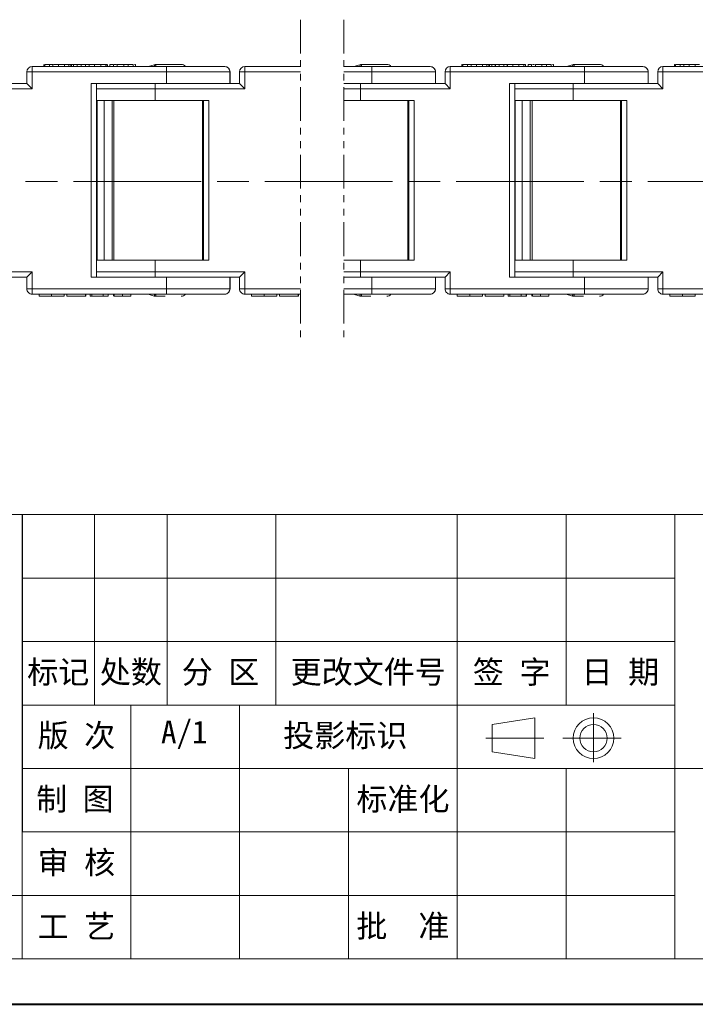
# Model space of a CAD drawing. Header units: millimetres. Extents: x 3186 to 3545, y -371 to -118.
# Tile 10 of 27: x 3386 to 3450, y -371 to -279. Entities that reach past the tile are written whole.
import ezdxf

# ---------------------------------------------------------------- set-up
doc = ezdxf.new("R2010")
doc.units = ezdxf.units.MM
for name, pattern in [('ACAD_ISO08W100', [36, 24, -3, 6, -3]), ('CENTER', [0.6, 0.375, -0.075, 0.075, -0.075]), ('PHANTOM2', [31.75, 15.875, -3.175, 3.175, -3.175, 3.175, -3.175])]:
    doc.linetypes.add(name, pattern=pattern)
doc.layers.add('中心线', color=1, linetype='CENTER', lineweight=25)
doc.layers.add('标注线', color=7, linetype='Continuous', lineweight=15)
doc.styles.add('样式 6', font='仿宋_GB2312.ttf')

msp = doc.modelspace()

# ---------------------------------------------------------------- linework, layer by layer
at = {"color": 3, "linetype": 'PHANTOM2', "lineweight": 9, "ltscale": 0.2}
for p, q in [((3412.593, -278.68), (3412.593, -309.053)), ((3416.662, -278.68), (3416.662, -309.053))]:
    msp.add_line(p, q, dxfattribs=at)
at = {"color": 7, "linetype": 'Continuous', "lineweight": 15}
for p, q in [((3387.354, -283.087), (3387.354, -283.587)), ((3387.354, -283.087), (3399.975, -283.087)), ((3388.444, -283.087), (3388.444, -282.887)), ((3388.463, -282.887), (3388.444, -282.887)), ((3388.537, -283.087), (3388.537, -282.887)), ((3388.971, -283.087), (3388.971, -282.887)), ((3388.971, -282.887), (3389.304, -282.887)), ((3389.304, -283.087), (3389.304, -282.887)), ((3389.309, -282.887), (3389.304, -282.887)), ((3389.309, -282.887), (3389.309, -283.087)), ((3389.819, -283.087), (3389.819, -282.887)), ((3390.394, -283.087), (3390.394, -282.887)), ((3390.797, -283.087), (3390.797, -282.887)), ((3390.973, -283.087), (3390.973, -282.887)), ((3391.039, -282.887), (3391.01, -282.887)), ((3391.039, -282.887), (3391.039, -283.087)), ((3391.041, -282.887), (3391.039, -282.887)), ((3391.041, -283.087), (3391.041, -282.887)), ((3391.253, -282.887), (3391.041, -282.887)), ((3391.253, -283.087), (3391.253, -282.887)), ((3391.586, -282.887), (3391.253, -282.887)), ((3391.586, -282.887), (3391.586, -283.087)), ((3391.587, -282.887), (3391.586, -282.887)), ((3391.587, -283.087), (3391.587, -282.887)), ((3391.93, -282.887), (3391.587, -282.887)), ((3391.948, -283.087), (3391.948, -282.887)), ((3392.381, -283.087), (3392.381, -282.887)), ((3392.381, -282.887), (3392.714, -282.887)), ((3392.714, -283.087), (3392.714, -282.887)), ((3392.719, -282.887), (3392.714, -282.887)), ((3392.719, -282.887), (3392.719, -283.087)), ((3393.192, -282.887), (3392.719, -282.887)), ((3393.229, -283.087), (3393.229, -282.887)), ((3393.806, -282.887), (3393.806, -283.087)), ((3394.281, -283.087), (3394.281, -282.887)), ((3394.408, -283.087), (3394.408, -282.887)), ((3394.436, -282.887), (3394.43, -282.887)), ((3394.436, -282.887), (3394.436, -283.087)), ((3394.437, -282.887), (3394.436, -282.887)), ((3394.437, -283.087), (3394.437, -282.887)), ((3394.663, -283.087), (3394.663, -282.887)), ((3394.996, -282.887), (3394.663, -282.887)), ((3394.996, -282.887), (3394.996, -283.087)), ((3394.997, -282.887), (3394.996, -282.887)), ((3394.997, -283.087), (3394.997, -282.887)), ((3395.355, -282.887), (3395.355, -283.087)), ((3395.355, -282.887), (3395.96, -282.887)), ((3395.96, -283.087), (3395.96, -282.887)), ((3396.392, -283.087), (3396.392, -282.887)), ((3396.844, -283.087), (3396.844, -282.887)), ((3397.067, -283.087), (3397.067, -282.887)), ((3398.84, -282.916), (3398.292, -283.087)), ((3399.975, -283.087), (3399.975, -283.587)), ((3407.354, -283.087), (3407.354, -283.587)), ((3407.354, -283.087), (3412.593, -283.087)), ((3416.662, -283.087), (3419.3, -283.087)), ((3418.165, -282.916), (3417.617, -283.087)), ((3419.3, -283.087), (3419.3, -283.587)), ((3426.679, -283.087), (3426.679, -283.587)), ((3426.679, -283.087), (3439.3, -283.087)), ((3427.769, -283.087), (3427.769, -282.887)), ((3427.788, -282.887), (3427.769, -282.887)), ((3427.862, -283.087), (3427.862, -282.887)), ((3428.296, -283.087), (3428.296, -282.887)), ((3428.296, -282.887), (3428.629, -282.887)), ((3428.629, -283.087), (3428.629, -282.887)), ((3428.634, -282.887), (3428.629, -282.887)), ((3428.634, -282.887), (3428.634, -283.087)), ((3429.144, -283.087), (3429.144, -282.887)), ((3429.719, -283.087), (3429.719, -282.887)), ((3430.122, -283.087), (3430.122, -282.887)), ((3430.298, -283.087), (3430.298, -282.887)), ((3430.364, -282.887), (3430.335, -282.887)), ((3430.364, -282.887), (3430.364, -283.087)), ((3430.366, -282.887), (3430.364, -282.887)), ((3430.366, -283.087), (3430.366, -282.887)), ((3430.578, -282.887), (3430.366, -282.887)), ((3430.578, -283.087), (3430.578, -282.887)), ((3430.911, -282.887), (3430.578, -282.887)), ((3430.911, -282.887), (3430.911, -283.087)), ((3430.912, -282.887), (3430.911, -282.887)), ((3430.912, -283.087), (3430.912, -282.887)), ((3431.255, -282.887), (3430.912, -282.887)), ((3431.273, -283.087), (3431.273, -282.887)), ((3431.706, -283.087), (3431.706, -282.887)), ((3431.706, -282.887), (3432.039, -282.887)), ((3432.039, -283.087), (3432.039, -282.887)), ((3432.044, -282.887), (3432.039, -282.887)), ((3432.044, -282.887), (3432.044, -283.087)), ((3432.517, -282.887), (3432.044, -282.887)), ((3432.554, -283.087), (3432.554, -282.887)), ((3433.131, -282.887), (3433.131, -283.087)), ((3433.606, -283.087), (3433.606, -282.887)), ((3433.733, -283.087), (3433.733, -282.887)), ((3433.761, -282.887), (3433.755, -282.887)), ((3433.761, -282.887), (3433.761, -283.087)), ((3433.762, -282.887), (3433.761, -282.887)), ((3433.762, -283.087), (3433.762, -282.887)), ((3433.988, -283.087), (3433.988, -282.887)), ((3434.321, -282.887), (3433.988, -282.887)), ((3434.321, -282.887), (3434.321, -283.087)), ((3434.322, -282.887), (3434.321, -282.887)), ((3434.322, -283.087), (3434.322, -282.887)), ((3434.68, -282.887), (3434.68, -283.087)), ((3434.68, -282.887), (3435.285, -282.887)), ((3435.285, -283.087), (3435.285, -282.887)), ((3435.717, -283.087), (3435.717, -282.887)), ((3436.169, -283.087), (3436.169, -282.887)), ((3436.392, -283.087), (3436.392, -282.887)), ((3438.165, -282.916), (3437.617, -283.087)), ((3439.3, -283.087), (3439.3, -283.587)), ((3446.679, -283.087), (3446.679, -283.587)), ((3446.679, -283.087), (3459.3, -283.087)), ((3447.769, -283.087), (3447.769, -282.887)), ((3447.788, -282.887), (3447.769, -282.887)), ((3447.862, -283.087), (3447.862, -282.887)), ((3448.296, -283.087), (3448.296, -282.887)), ((3448.296, -282.887), (3448.629, -282.887)), ((3448.629, -283.087), (3448.629, -282.887)), ((3448.634, -282.887), (3448.629, -282.887)), ((3448.634, -282.887), (3448.634, -283.087)), ((3449.144, -283.087), (3449.144, -282.887)), ((3449.719, -283.087), (3449.719, -282.887)), ((3387.354, -283.587), (3386.854, -283.587)), ((3386.854, -283.587), (3386.854, -284.687)), ((3387.354, -285.187), (3387.354, -283.587)), ((3387.354, -283.587), (3399.975, -283.587)), ((3399.975, -283.587), (3399.975, -284.687)), ((3405.953, -283.587), (3399.975, -283.587)), ((3405.953, -284.687), (3405.953, -283.587)), ((3405.953, -283.587), (3405.96, -283.587)), ((3405.96, -283.587), (3405.96, -284.687)), ((3407.354, -283.587), (3406.854, -283.587)), ((3406.854, -283.587), (3406.854, -284.687)), ((3407.354, -285.187), (3407.354, -283.587)), ((3407.354, -283.587), (3412.593, -283.587)), ((3416.662, -283.587), (3419.3, -283.587)), ((3419.3, -283.587), (3419.3, -284.687)), ((3425.278, -283.587), (3419.3, -283.587)), ((3425.278, -284.687), (3425.278, -283.587)), ((3425.278, -283.587), (3425.285, -283.587)), ((3425.285, -283.587), (3425.285, -284.687)), ((3426.679, -283.587), (3426.179, -283.587)), ((3426.179, -283.587), (3426.179, -284.687)), ((3426.679, -285.187), (3426.679, -283.587)), ((3426.679, -283.587), (3439.3, -283.587)), ((3439.3, -283.587), (3439.3, -284.687)), ((3445.278, -283.587), (3439.3, -283.587)), ((3445.278, -284.687), (3445.278, -283.587)), ((3445.278, -283.587), (3445.285, -283.587)), ((3445.285, -283.587), (3445.285, -284.687)), ((3446.679, -283.587), (3446.179, -283.587)), ((3446.179, -283.587), (3446.179, -284.687)), ((3446.679, -285.187), (3446.679, -283.587)), ((3446.679, -283.587), (3459.3, -283.587)), ((3386.854, -284.687), (3382.59, -284.687)), ((3387.354, -285.187), (3386.854, -284.687)), ((3392.916, -284.687), (3399.975, -284.687)), ((3392.916, -284.687), (3392.916, -302.887)), ((3393.416, -302.887), (3393.416, -284.687)), ((3398.918, -285.187), (3398.918, -284.687)), ((3399.975, -284.687), (3402.379, -284.687)), ((3406.854, -284.687), (3402.379, -284.687)), ((3407.354, -285.187), (3406.854, -284.687)), ((3416.662, -284.687), (3419.3, -284.687)), ((3418.243, -285.187), (3418.243, -284.687)), ((3419.3, -284.687), (3421.704, -284.687)), ((3426.179, -284.687), (3421.704, -284.687)), ((3426.679, -285.187), (3426.179, -284.687)), ((3432.241, -284.687), (3439.3, -284.687)), ((3432.241, -284.687), (3432.241, -302.887)), ((3432.741, -302.887), (3432.741, -284.687)), ((3438.243, -285.187), (3438.243, -284.687)), ((3439.3, -284.687), (3441.704, -284.687)), ((3446.179, -284.687), (3441.704, -284.687)), ((3446.679, -285.187), (3446.179, -284.687)), ((3382.59, -285.187), (3387.354, -285.187)), ((3398.918, -285.187), (3393.416, -285.187)), ((3398.918, -286.287), (3398.918, -285.187)), ((3398.918, -285.187), (3407.354, -285.187)), ((3418.243, -285.187), (3416.662, -285.187)), ((3418.243, -286.287), (3418.243, -285.187)), ((3418.243, -285.187), (3426.679, -285.187)), ((3438.243, -285.187), (3432.741, -285.187)), ((3438.243, -286.287), (3438.243, -285.187)), ((3438.243, -285.187), (3446.679, -285.187)), ((3398.918, -286.287), (3393.461, -286.287)), ((3393.461, -286.287), (3393.461, -301.287)), ((3394.118, -301.287), (3394.118, -286.287)), ((3394.866, -286.287), (3394.866, -301.287)), ((3395.039, -301.287), (3395.039, -286.287)), ((3403.956, -286.287), (3398.918, -286.287)), ((3403.362, -286.287), (3403.362, -301.287)), ((3403.456, -286.287), (3403.456, -301.287)), ((3403.956, -301.287), (3403.956, -286.287)), ((3418.243, -286.287), (3416.662, -286.287)), ((3423.281, -286.287), (3418.243, -286.287)), ((3422.687, -286.287), (3422.687, -301.287)), ((3422.781, -286.287), (3422.781, -301.287)), ((3423.281, -301.287), (3423.281, -286.287)), ((3438.243, -286.287), (3432.786, -286.287)), ((3432.786, -286.287), (3432.786, -301.287)), ((3433.443, -301.287), (3433.443, -286.287)), ((3434.191, -286.287), (3434.191, -301.287)), ((3434.364, -301.287), (3434.364, -286.287)), ((3443.281, -286.287), (3438.243, -286.287)), ((3442.687, -286.287), (3442.687, -301.287)), ((3442.781, -286.287), (3442.781, -301.287)), ((3443.281, -301.287), (3443.281, -286.287)), ((3393.461, -301.287), (3398.918, -301.287)), ((3398.918, -302.387), (3398.918, -301.287)), ((3398.918, -301.287), (3403.956, -301.287)), ((3416.662, -301.287), (3418.243, -301.287)), ((3418.243, -302.387), (3418.243, -301.287)), ((3418.243, -301.287), (3423.281, -301.287)), ((3432.786, -301.287), (3438.243, -301.287)), ((3438.243, -302.387), (3438.243, -301.287)), ((3438.243, -301.287), (3443.281, -301.287)), ((3387.354, -302.387), (3382.59, -302.387)), ((3386.854, -302.887), (3387.354, -302.387)), ((3387.354, -303.987), (3387.354, -302.387)), ((3393.416, -302.387), (3398.918, -302.387)), ((3407.354, -302.387), (3398.918, -302.387)), ((3398.918, -302.387), (3398.918, -302.887)), ((3406.854, -302.887), (3407.354, -302.387)), ((3407.354, -303.987), (3407.354, -302.387)), ((3416.662, -302.387), (3418.243, -302.387)), ((3426.679, -302.387), (3418.243, -302.387)), ((3418.243, -302.387), (3418.243, -302.887)), ((3426.179, -302.887), (3426.679, -302.387)), ((3426.679, -303.987), (3426.679, -302.387)), ((3432.741, -302.387), (3438.243, -302.387)), ((3446.679, -302.387), (3438.243, -302.387)), ((3438.243, -302.387), (3438.243, -302.887)), ((3446.179, -302.887), (3446.679, -302.387)), ((3446.679, -303.987), (3446.679, -302.387)), ((3382.59, -302.887), (3386.854, -302.887)), ((3386.854, -302.887), (3386.854, -303.987)), ((3399.975, -302.887), (3392.916, -302.887)), ((3399.975, -302.887), (3399.975, -303.987)), ((3402.379, -302.887), (3399.975, -302.887)), ((3402.379, -302.887), (3406.854, -302.887)), ((3405.953, -303.987), (3405.953, -302.887)), ((3405.96, -302.887), (3405.96, -303.987)), ((3406.854, -302.887), (3406.854, -303.987)), ((3419.3, -302.887), (3416.662, -302.887)), ((3419.3, -302.887), (3419.3, -303.987)), ((3421.704, -302.887), (3419.3, -302.887)), ((3421.704, -302.887), (3426.179, -302.887)), ((3425.278, -303.987), (3425.278, -302.887)), ((3425.285, -302.887), (3425.285, -303.987)), ((3426.179, -302.887), (3426.179, -303.987)), ((3439.3, -302.887), (3432.241, -302.887)), ((3439.3, -302.887), (3439.3, -303.987)), ((3441.704, -302.887), (3439.3, -302.887)), ((3441.704, -302.887), (3446.179, -302.887)), ((3445.278, -303.987), (3445.278, -302.887)), ((3445.285, -302.887), (3445.285, -303.987)), ((3446.179, -302.887), (3446.179, -303.987)), ((3386.854, -303.987), (3387.354, -303.987)), ((3399.975, -303.987), (3387.354, -303.987)), ((3387.354, -303.987), (3387.354, -304.487)), ((3399.975, -304.487), (3387.354, -304.487)), ((3387.995, -304.487), (3387.995, -304.687)), ((3389.175, -304.687), (3389.175, -304.487)), ((3390.367, -304.487), (3390.367, -304.687)), ((3390.621, -304.687), (3390.621, -304.487)), ((3392.383, -304.487), (3392.383, -304.687)), ((3392.389, -304.487), (3392.389, -304.687)), ((3392.805, -304.487), (3392.805, -304.687)), ((3392.963, -304.487), (3392.963, -304.687)), ((3394.018, -304.687), (3394.018, -304.487)), ((3394.499, -304.487), (3394.499, -304.687)), ((3394.505, -304.487), (3394.505, -304.687)), ((3395.014, -304.487), (3395.014, -304.687)), ((3395.067, -304.487), (3395.067, -304.687)), ((3395.842, -304.487), (3395.842, -304.687)), ((3396.616, -304.487), (3396.616, -304.687)), ((3398.252, -304.487), (3398.835, -304.665)), ((3398.303, -304.487), (3398.84, -304.658)), ((3399.975, -304.487), (3399.975, -303.987)), ((3399.975, -303.987), (3405.953, -303.987)), ((3405.96, -303.987), (3405.953, -303.987)), ((3406.854, -303.987), (3407.354, -303.987)), ((3412.593, -303.987), (3407.354, -303.987)), ((3407.354, -303.987), (3407.354, -304.487)), ((3412.593, -304.487), (3407.354, -304.487)), ((3407.995, -304.487), (3407.995, -304.687)), ((3409.175, -304.687), (3409.175, -304.487)), ((3410.367, -304.487), (3410.367, -304.687)), ((3410.621, -304.687), (3410.621, -304.487)), ((3412.383, -304.487), (3412.383, -304.687)), ((3412.389, -304.487), (3412.389, -304.687)), ((3419.3, -303.987), (3416.662, -303.987)), ((3419.3, -304.487), (3416.662, -304.487)), ((3417.577, -304.487), (3418.16, -304.665)), ((3417.628, -304.487), (3418.165, -304.658)), ((3419.3, -304.487), (3419.3, -303.987)), ((3419.3, -303.987), (3425.278, -303.987)), ((3425.285, -303.987), (3425.278, -303.987)), ((3426.179, -303.987), (3426.679, -303.987)), ((3439.3, -303.987), (3426.679, -303.987)), ((3426.679, -303.987), (3426.679, -304.487)), ((3439.3, -304.487), (3426.679, -304.487)), ((3427.32, -304.487), (3427.32, -304.687)), ((3428.5, -304.687), (3428.5, -304.487)), ((3429.692, -304.487), (3429.692, -304.687)), ((3429.946, -304.687), (3429.946, -304.487)), ((3431.708, -304.487), (3431.708, -304.687)), ((3431.714, -304.487), (3431.714, -304.687)), ((3432.13, -304.487), (3432.13, -304.687)), ((3432.288, -304.487), (3432.288, -304.687)), ((3433.343, -304.687), (3433.343, -304.487)), ((3433.824, -304.487), (3433.824, -304.687)), ((3433.83, -304.487), (3433.83, -304.687)), ((3434.339, -304.487), (3434.339, -304.687)), ((3434.392, -304.487), (3434.392, -304.687)), ((3435.167, -304.487), (3435.167, -304.687)), ((3435.941, -304.487), (3435.941, -304.687)), ((3437.577, -304.487), (3438.16, -304.665)), ((3437.628, -304.487), (3438.165, -304.658)), ((3439.3, -304.487), (3439.3, -303.987)), ((3439.3, -303.987), (3445.278, -303.987)), ((3445.285, -303.987), (3445.278, -303.987)), ((3446.179, -303.987), (3446.679, -303.987)), ((3459.3, -303.987), (3446.679, -303.987)), ((3446.679, -303.987), (3446.679, -304.487)), ((3459.3, -304.487), (3446.679, -304.487)), ((3447.32, -304.487), (3447.32, -304.687)), ((3448.5, -304.687), (3448.5, -304.487)), ((3449.692, -304.487), (3449.692, -304.687)), ((3390.621, -304.687), (3392.383, -304.687)), ((3392.383, -304.687), (3392.389, -304.687)), ((3392.805, -304.687), (3392.963, -304.687)), ((3392.963, -304.687), (3394.018, -304.687)), ((3394.018, -304.687), (3394.499, -304.687)), ((3394.499, -304.687), (3394.505, -304.687)), ((3410.621, -304.687), (3412.383, -304.687)), ((3412.383, -304.687), (3412.389, -304.687)), ((3429.946, -304.687), (3431.708, -304.687)), ((3431.708, -304.687), (3431.714, -304.687)), ((3432.13, -304.687), (3432.288, -304.687)), ((3432.288, -304.687), (3433.343, -304.687)), ((3433.343, -304.687), (3433.824, -304.687)), ((3433.824, -304.687), (3433.83, -304.687))]:
    msp.add_line(p, q, dxfattribs=at)
at = {"color": 7, "lineweight": 13}
for p, q in [((3348.864, -325.204), (3539.886, -325.204)), ((3386.396, -366.987), (3386.396, -325.204)), ((3207.325, -366.987), (3386.396, -366.987)), ((3386.396, -366.987), (3539.886, -366.987))]:
    msp.add_line(p, q, dxfattribs=at)
at = {"color": 7}
msp.add_line((3386.396, -325.204), (3386.396, -355.049), dxfattribs=at)
at = {"color": 7, "lineweight": 15}
for p, q in [((3393.218, -325.204), (3393.218, -343.111)), ((3400.04, -325.204), (3400.04, -343.111)), ((3410.272, -325.204), (3410.272, -343.111)), ((3427.327, -325.204), (3427.327, -343.111)), ((3437.559, -325.204), (3437.559, -343.111)), ((3447.792, -325.204), (3447.792, -366.987)), ((3386.396, -331.173), (3447.792, -331.173)), ((3386.396, -337.142), (3447.792, -337.142)), ((3386.396, -343.111), (3447.792, -343.111)), ((3396.629, -343.111), (3396.629, -366.987)), ((3406.862, -343.111), (3406.862, -366.987)), ((3427.327, -343.111), (3427.327, -366.987)), ((3430.601, -344.948), (3434.619, -344.309)), ((3434.619, -348.146), (3434.619, -344.309)), ((3440.141, -348.478), (3440.141, -343.876)), ((3430.601, -344.948), (3430.601, -347.507)), ((3435.47, -346.228), (3430.01, -346.228)), ((3437.249, -346.228), (3442.743, -346.228)), ((3430.601, -347.507), (3434.619, -348.146)), ((3386.396, -349.08), (3487.87, -349.08)), ((3417.094, -349.08), (3417.094, -366.987)), ((3437.559, -349.08), (3437.559, -366.987)), ((3386.396, -355.049), (3447.792, -355.049)), ((3207.325, -361.018), (3386.396, -361.018)), ((3386.396, -361.018), (3447.792, -361.018))]:
    msp.add_line(p, q, dxfattribs=at)
at = {"color": 7, "lineweight": 40}
msp.add_line((3186.007, -371.251), (3544.149, -371.251), dxfattribs=at)
at = {"color": 7, "lineweight": 15}
for radius in [1.919, 1.279]:
    msp.add_circle((3440.141, -346.228), radius, dxfattribs=at)
at = {"color": 7, "linetype": 'Continuous', "lineweight": 15}
for centre, radius, start, end in [((3387.354, -283.587), 0.5, 90.00007, 180.00007), ((3398.981, -283.387), 0.5, 90, 106.97918), ((3397.424, -283.068), 1.568, 359.30016, 6.62322), ((3401.368, -283.387), 0.5, 37.71782, 90), ((3405.453, -283.587), 0.5, 359.99993, 89.99993), ((3407.354, -283.587), 0.5, 90.00007, 180.00007), ((3418.306, -283.387), 0.5, 90, 106.97918), ((3416.749, -283.068), 1.568, 359.30016, 6.62322), ((3420.693, -283.387), 0.5, 37.71782, 90), ((3424.778, -283.587), 0.5, 359.99993, 89.99993), ((3426.679, -283.587), 0.5, 90.00007, 180.00007), ((3438.306, -283.387), 0.5, 90, 106.97918), ((3436.749, -283.068), 1.568, 359.30016, 6.62322), ((3440.693, -283.387), 0.5, 37.71782, 90), ((3444.778, -283.587), 0.5, 359.99993, 89.99993), ((3446.679, -283.587), 0.5, 90.00007, 180.00007), ((3387.354, -303.987), 0.5, 179.99993, 269.99993), ((3397.654, -304.518), 1.338, 352.74605, 1.33057), ((3401.368, -304.187), 0.5, 270, 322.46944), ((3405.453, -303.987), 0.5, 270.00007, 0.00007), ((3407.354, -303.987), 0.5, 179.99993, 269.99993), ((3416.979, -304.518), 1.338, 352.74605, 1.33057), ((3420.693, -304.187), 0.5, 270, 322.46944), ((3424.778, -303.987), 0.5, 270.00007, 0.00007), ((3426.679, -303.987), 0.5, 179.99993, 269.99993), ((3436.979, -304.518), 1.338, 352.74605, 1.33057), ((3440.693, -304.187), 0.5, 270, 322.46944), ((3444.778, -303.987), 0.5, 270.00007, 0.00007), ((3446.679, -303.987), 0.5, 179.99993, 269.99993), ((3398.981, -304.187), 0.5, 253.01303, 270), ((3418.306, -304.187), 0.5, 253.01303, 270), ((3438.306, -304.187), 0.5, 253.01303, 270)]:
    msp.add_arc(centre, radius, start, end, dxfattribs=at)
for points, knots in [([(3388.537, -282.887), (3388.598, -282.887), (3388.71, -282.887), (3388.856, -282.887), (3388.934, -282.887), (3388.974, -282.887)], [0, 0, 0, 0, 0.366165, 0.679584, 1, 1, 1, 1]), ([(3389.992, -282.887), (3389.964, -282.887), (3389.904, -282.887), (3389.733, -282.887), (3389.537, -282.887), (3389.406, -282.887), (3389.353, -282.887)], [0, 0, 0, 0, 0.240758, 0.53275, 0.809531, 1, 1, 1, 1]), ([(3390.394, -282.887), (3390.326, -282.887), (3390.195, -282.887), (3390.041, -282.887), (3389.915, -282.887), (3389.83, -282.887), (3389.823, -282.887), (3389.819, -282.887)], [0, 0, 0, 0, 0.154712, 0.295547, 0.420761, 0.630514, 1, 1, 1, 1]), ([(3390.797, -282.887), (3390.753, -282.887), (3390.67, -282.887), (3390.516, -282.887), (3390.426, -282.887), (3390.394, -282.887)], [0, 0, 0, 0, 0.419942, 0.793253, 1, 1, 1, 1]), ([(3390.973, -282.887), (3390.968, -282.887), (3390.961, -282.887), (3390.904, -282.887), (3390.833, -282.887), (3390.797, -282.887)], [0, 0, 0, 0, 0.478077, 0.733716, 1, 1, 1, 1]), ([(3391.948, -282.887), (3392.008, -282.887), (3392.12, -282.887), (3392.266, -282.887), (3392.345, -282.887), (3392.384, -282.887)], [0, 0, 0, 0, 0.366165, 0.679584, 1, 1, 1, 1]), ([(3393.806, -282.887), (3393.738, -282.887), (3393.614, -282.887), (3393.456, -282.887), (3393.339, -282.887), (3393.258, -282.887), (3393.238, -282.887), (3393.229, -282.887)], [0, 0, 0, 0, 0.219903, 0.401483, 0.582484, 0.790929, 1, 1, 1, 1]), ([(3394.281, -282.887), (3394.24, -282.887), (3394.161, -282.887), (3393.989, -282.887), (3393.868, -282.887), (3393.806, -282.887)], [0, 0, 0, 0, 0.358323, 0.669316, 1, 1, 1, 1]), ([(3394.408, -282.887), (3394.406, -282.887), (3394.401, -282.887), (3394.362, -282.887), (3394.312, -282.887), (3394.281, -282.887)], [0, 0, 0, 0, 0.329324, 0.594686, 1, 1, 1, 1]), ([(3395.275, -282.887), (3395.219, -282.887), (3395.142, -282.887), (3395.092, -282.887), (3395.078, -282.887)], [0, 0, 0, 0, 0.723744, 1, 1, 1, 1]), ([(3395.96, -282.887), (3396.032, -282.887), (3396.14, -282.887), (3396.284, -282.887), (3396.356, -282.887), (3396.392, -282.887)], [0, 0, 0, 0, 0.499766, 0.749769, 1, 1, 1, 1]), ([(3396.392, -282.887), (3396.46, -282.887), (3396.587, -282.887), (3396.734, -282.887), (3396.824, -282.887), (3396.837, -282.887), (3396.844, -282.887)], [0, 0, 0, 0, 0.256428, 0.487435, 0.74344, 1, 1, 1, 1]), ([(3397.067, -282.887), (3397.066, -282.887), (3397.065, -282.887), (3396.99, -282.887), (3396.97, -282.887)], [0, 0, 0, 0, 0.736705, 1, 1, 1, 1]), ([(3398.9, -283.087), (3398.895, -283.073), (3398.882, -283.032), (3398.866, -282.984), (3398.844, -282.923), (3398.839, -282.914), (3398.835, -282.909)], [0, 0, 0, 0, 0.114643, 0.349466, 0.574919, 1, 1, 1, 1]), ([(3401.368, -282.887), (3401.335, -282.887), (3401.285, -282.887), (3400.989, -282.887), (3400.682, -282.887), (3400.304, -282.887), (3399.749, -282.887), (3399.283, -282.887), (3398.981, -282.887)], [0, 0, 0, 0, 0.239829, 0.369983, 0.5, 0.630154, 0.760171, 1, 1, 1, 1]), ([(3418.225, -283.087), (3418.22, -283.073), (3418.207, -283.032), (3418.191, -282.984), (3418.169, -282.923), (3418.164, -282.914), (3418.16, -282.909)], [0, 0, 0, 0, 0.114643, 0.349466, 0.574919, 1, 1, 1, 1]), ([(3420.693, -282.887), (3420.66, -282.887), (3420.61, -282.887), (3420.314, -282.887), (3420.007, -282.887), (3419.629, -282.887), (3419.074, -282.887), (3418.608, -282.887), (3418.306, -282.887)], [0, 0, 0, 0, 0.239829, 0.369983, 0.5, 0.630154, 0.760171, 1, 1, 1, 1]), ([(3427.862, -282.887), (3427.923, -282.887), (3428.035, -282.887), (3428.181, -282.887), (3428.259, -282.887), (3428.299, -282.887)], [0, 0, 0, 0, 0.366165, 0.679584, 1, 1, 1, 1]), ([(3429.317, -282.887), (3429.289, -282.887), (3429.229, -282.887), (3429.058, -282.887), (3428.862, -282.887), (3428.731, -282.887), (3428.678, -282.887)], [0, 0, 0, 0, 0.240758, 0.53275, 0.809531, 1, 1, 1, 1]), ([(3429.719, -282.887), (3429.651, -282.887), (3429.52, -282.887), (3429.366, -282.887), (3429.24, -282.887), (3429.155, -282.887), (3429.148, -282.887), (3429.144, -282.887)], [0, 0, 0, 0, 0.154712, 0.295547, 0.420761, 0.630514, 1, 1, 1, 1]), ([(3430.122, -282.887), (3430.078, -282.887), (3429.995, -282.887), (3429.841, -282.887), (3429.751, -282.887), (3429.719, -282.887)], [0, 0, 0, 0, 0.419942, 0.793253, 1, 1, 1, 1]), ([(3430.298, -282.887), (3430.293, -282.887), (3430.286, -282.887), (3430.229, -282.887), (3430.158, -282.887), (3430.122, -282.887)], [0, 0, 0, 0, 0.478077, 0.733716, 1, 1, 1, 1]), ([(3431.273, -282.887), (3431.333, -282.887), (3431.445, -282.887), (3431.591, -282.887), (3431.67, -282.887), (3431.709, -282.887)], [0, 0, 0, 0, 0.366165, 0.679584, 1, 1, 1, 1]), ([(3433.131, -282.887), (3433.063, -282.887), (3432.939, -282.887), (3432.781, -282.887), (3432.664, -282.887), (3432.583, -282.887), (3432.563, -282.887), (3432.554, -282.887)], [0, 0, 0, 0, 0.219903, 0.401483, 0.582484, 0.790929, 1, 1, 1, 1]), ([(3433.606, -282.887), (3433.565, -282.887), (3433.486, -282.887), (3433.314, -282.887), (3433.193, -282.887), (3433.131, -282.887)], [0, 0, 0, 0, 0.358323, 0.669316, 1, 1, 1, 1]), ([(3433.733, -282.887), (3433.731, -282.887), (3433.726, -282.887), (3433.687, -282.887), (3433.637, -282.887), (3433.606, -282.887)], [0, 0, 0, 0, 0.329324, 0.594686, 1, 1, 1, 1]), ([(3434.6, -282.887), (3434.544, -282.887), (3434.467, -282.887), (3434.417, -282.887), (3434.403, -282.887)], [0, 0, 0, 0, 0.723744, 1, 1, 1, 1]), ([(3435.285, -282.887), (3435.357, -282.887), (3435.465, -282.887), (3435.609, -282.887), (3435.681, -282.887), (3435.717, -282.887)], [0, 0, 0, 0, 0.499766, 0.749769, 1, 1, 1, 1]), ([(3435.717, -282.887), (3435.785, -282.887), (3435.912, -282.887), (3436.059, -282.887), (3436.149, -282.887), (3436.162, -282.887), (3436.169, -282.887)], [0, 0, 0, 0, 0.256428, 0.487435, 0.74344, 1, 1, 1, 1]), ([(3436.392, -282.887), (3436.391, -282.887), (3436.39, -282.887), (3436.315, -282.887), (3436.295, -282.887)], [0, 0, 0, 0, 0.736705, 1, 1, 1, 1]), ([(3438.225, -283.087), (3438.22, -283.073), (3438.207, -283.032), (3438.191, -282.984), (3438.169, -282.923), (3438.164, -282.914), (3438.16, -282.909)], [0, 0, 0, 0, 0.114643, 0.349466, 0.574919, 1, 1, 1, 1]), ([(3440.693, -282.887), (3440.66, -282.887), (3440.61, -282.887), (3440.314, -282.887), (3440.007, -282.887), (3439.629, -282.887), (3439.074, -282.887), (3438.608, -282.887), (3438.306, -282.887)], [0, 0, 0, 0, 0.239829, 0.369983, 0.5, 0.630154, 0.760171, 1, 1, 1, 1]), ([(3447.862, -282.887), (3447.923, -282.887), (3448.035, -282.887), (3448.181, -282.887), (3448.259, -282.887), (3448.299, -282.887)], [0, 0, 0, 0, 0.366165, 0.679584, 1, 1, 1, 1]), ([(3449.317, -282.887), (3449.289, -282.887), (3449.229, -282.887), (3449.058, -282.887), (3448.862, -282.887), (3448.731, -282.887), (3448.678, -282.887)], [0, 0, 0, 0, 0.240758, 0.53275, 0.809531, 1, 1, 1, 1]), ([(3449.719, -282.887), (3449.651, -282.887), (3449.52, -282.887), (3449.366, -282.887), (3449.24, -282.887), (3449.155, -282.887), (3449.148, -282.887), (3449.144, -282.887)], [0, 0, 0, 0, 0.154712, 0.295547, 0.420761, 0.630514, 1, 1, 1, 1]), ([(3450.122, -282.887), (3450.078, -282.887), (3449.995, -282.887), (3449.841, -282.887), (3449.751, -282.887), (3449.719, -282.887)], [0, 0, 0, 0, 0.419942, 0.793253, 1, 1, 1, 1]), ([(3398.835, -304.665), (3398.839, -304.659), (3398.844, -304.651), (3398.866, -304.59), (3398.882, -304.542), (3398.895, -304.501), (3398.9, -304.487)], [0, 0, 0, 0, 0.425173, 0.650586, 0.885358, 1, 1, 1, 1]), ([(3418.16, -304.665), (3418.164, -304.659), (3418.169, -304.651), (3418.191, -304.59), (3418.207, -304.542), (3418.22, -304.501), (3418.225, -304.487)], [0, 0, 0, 0, 0.425173, 0.650586, 0.885358, 1, 1, 1, 1]), ([(3438.16, -304.665), (3438.164, -304.659), (3438.169, -304.651), (3438.191, -304.59), (3438.207, -304.542), (3438.22, -304.501), (3438.225, -304.487)], [0, 0, 0, 0, 0.425173, 0.650586, 0.885358, 1, 1, 1, 1]), ([(3387.995, -304.687), (3388.002, -304.687), (3388.014, -304.687), (3388.167, -304.687), (3388.44, -304.687), (3388.795, -304.687), (3389.044, -304.687), (3389.175, -304.687)], [0, 0, 0, 0, 0.204593, 0.411054, 0.622248, 0.800999, 1, 1, 1, 1]), ([(3389.175, -304.687), (3389.31, -304.687), (3389.581, -304.687), (3389.938, -304.687), (3390.19, -304.687), (3390.343, -304.687), (3390.359, -304.687), (3390.367, -304.687)], [0, 0, 0, 0, 0.205433, 0.413226, 0.595657, 0.776233, 1, 1, 1, 1]), ([(3395.067, -304.687), (3395.094, -304.687), (3395.154, -304.687), (3395.324, -304.687), (3395.563, -304.687), (3395.742, -304.687), (3395.842, -304.687)], [0, 0, 0, 0, 0.206451, 0.456836, 0.694177, 1, 1, 1, 1]), ([(3395.842, -304.687), (3395.947, -304.687), (3396.125, -304.687), (3396.352, -304.687), (3396.508, -304.687), (3396.601, -304.687), (3396.611, -304.687), (3396.616, -304.687)], [0, 0, 0, 0, 0.242194, 0.410832, 0.580073, 0.776537, 1, 1, 1, 1]), ([(3398.981, -304.687), (3399.298, -304.687), (3399.617, -304.687), (3399.868, -304.687), (3399.87, -304.687)], [0, 0, 0, 0, 0.990865, 1, 1, 1, 1]), ([(3407.995, -304.687), (3408.002, -304.687), (3408.014, -304.687), (3408.167, -304.687), (3408.44, -304.687), (3408.795, -304.687), (3409.044, -304.687), (3409.175, -304.687)], [0, 0, 0, 0, 0.204593, 0.411054, 0.622248, 0.800999, 1, 1, 1, 1]), ([(3409.175, -304.687), (3409.31, -304.687), (3409.581, -304.687), (3409.938, -304.687), (3410.19, -304.687), (3410.343, -304.687), (3410.359, -304.687), (3410.367, -304.687)], [0, 0, 0, 0, 0.205433, 0.413226, 0.595657, 0.776233, 1, 1, 1, 1]), ([(3418.306, -304.687), (3418.623, -304.687), (3418.942, -304.687), (3419.193, -304.687), (3419.195, -304.687)], [0, 0, 0, 0, 0.990865, 1, 1, 1, 1]), ([(3427.32, -304.687), (3427.327, -304.687), (3427.339, -304.687), (3427.492, -304.687), (3427.765, -304.687), (3428.12, -304.687), (3428.369, -304.687), (3428.5, -304.687)], [0, 0, 0, 0, 0.204593, 0.411054, 0.622248, 0.800999, 1, 1, 1, 1]), ([(3428.5, -304.687), (3428.635, -304.687), (3428.906, -304.687), (3429.263, -304.687), (3429.515, -304.687), (3429.668, -304.687), (3429.684, -304.687), (3429.692, -304.687)], [0, 0, 0, 0, 0.205433, 0.413226, 0.595657, 0.776233, 1, 1, 1, 1]), ([(3434.392, -304.687), (3434.419, -304.687), (3434.479, -304.687), (3434.649, -304.687), (3434.888, -304.687), (3435.067, -304.687), (3435.167, -304.687)], [0, 0, 0, 0, 0.206451, 0.456836, 0.694177, 1, 1, 1, 1]), ([(3435.167, -304.687), (3435.272, -304.687), (3435.45, -304.687), (3435.677, -304.687), (3435.833, -304.687), (3435.926, -304.687), (3435.936, -304.687), (3435.941, -304.687)], [0, 0, 0, 0, 0.242194, 0.410832, 0.580073, 0.776537, 1, 1, 1, 1]), ([(3438.306, -304.687), (3438.623, -304.687), (3438.942, -304.687), (3439.193, -304.687), (3439.195, -304.687)], [0, 0, 0, 0, 0.990836, 1, 1, 1, 1]), ([(3447.32, -304.687), (3447.327, -304.687), (3447.339, -304.687), (3447.492, -304.687), (3447.765, -304.687), (3448.12, -304.687), (3448.369, -304.687), (3448.5, -304.687)], [0, 0, 0, 0, 0.204593, 0.411054, 0.622248, 0.800999, 1, 1, 1, 1]), ([(3448.5, -304.687), (3448.635, -304.687), (3448.906, -304.687), (3449.263, -304.687), (3449.515, -304.687), (3449.668, -304.687), (3449.684, -304.687), (3449.692, -304.687)], [0, 0, 0, 0, 0.205433, 0.413226, 0.595657, 0.776233, 1, 1, 1, 1])]:
    msp.add_open_spline(points, degree=3, knots=knots, dxfattribs=at)
for points in [[(3399.975, -283.087), (3400.691, -283.087), (3402.124, -283.087), (3403.933, -283.087), (3405.201, -283.087), (3405.369, -283.087), (3405.453, -283.087)], [(3405.46, -283.087), (3405.525, -283.094), (3405.656, -283.109), (3405.822, -283.225), (3405.937, -283.39), (3405.952, -283.521), (3405.96, -283.587)], [(3419.3, -283.087), (3420.016, -283.087), (3421.449, -283.087), (3423.258, -283.087), (3424.526, -283.087), (3424.694, -283.087), (3424.778, -283.087)], [(3424.785, -283.087), (3424.85, -283.094), (3424.981, -283.109), (3425.147, -283.225), (3425.262, -283.39), (3425.277, -283.521), (3425.285, -283.587)], [(3439.3, -283.087), (3440.016, -283.087), (3441.449, -283.087), (3443.258, -283.087), (3444.526, -283.087), (3444.694, -283.087), (3444.778, -283.087)], [(3444.785, -283.087), (3444.85, -283.094), (3444.981, -283.109), (3445.147, -283.225), (3445.262, -283.39), (3445.277, -283.521), (3445.285, -283.587)], [(3405.453, -304.487), (3405.369, -304.487), (3405.201, -304.487), (3403.933, -304.487), (3402.124, -304.487), (3400.691, -304.487), (3399.975, -304.487)], [(3405.46, -304.487), (3405.525, -304.479), (3405.656, -304.464), (3405.822, -304.349), (3405.937, -304.183), (3405.952, -304.052), (3405.96, -303.987)], [(3424.778, -304.487), (3424.694, -304.487), (3424.526, -304.487), (3423.258, -304.487), (3421.449, -304.487), (3420.016, -304.487), (3419.3, -304.487)], [(3424.785, -304.487), (3424.85, -304.479), (3424.981, -304.464), (3425.147, -304.349), (3425.262, -304.183), (3425.277, -304.052), (3425.285, -303.987)], [(3444.778, -304.487), (3444.694, -304.487), (3444.526, -304.487), (3443.258, -304.487), (3441.449, -304.487), (3440.016, -304.487), (3439.3, -304.487)], [(3444.785, -304.487), (3444.85, -304.479), (3444.981, -304.464), (3445.147, -304.349), (3445.262, -304.183), (3445.277, -304.052), (3445.285, -303.987)]]:
    msp.add_open_spline(points, degree=3, dxfattribs=at)
at = {"layer": '中心线', "linetype": 'ACAD_ISO08W100', "lineweight": 13, "ltscale": 0.5}
msp.add_line((3511.238, -293.887), (3271.518, -293.887), dxfattribs=at)

# ---------------------------------------------------------------- texts
at = {"layer": '标注线', "color": 7, "lineweight": 18, "attachment_point": 5, "style": '样式 6'}
for s, insert, char_height, width in [('标记', (3389.807, -340.127), 2.1408, 6.82175), ('处数', (3396.629, -340.127), 2.1408, 6.82175), ('分 区', (3405.065, -340.127), 2.1408, 9.97786), ('更改文件号', (3418.959, -340.127), 2.1408, 17.65405), ('签 字', (3432.443, -340.127), 2.1408, 10.23263), ('日 期', (3442.676, -340.127), 2.1408, 10.23263), ('版 次', (3391.513, -346.096), 2.1408, 10.23263), ('A/1', (3401.657, -345.901), 2.1408, 6.82175), ('投影标识', (3416.806, -346.096), 2.1408, 12.51163), ('{\\H0.9943x;制 图}', (3391.373, -352.065), 2.14081, 9.95272), ('标准化', (3422.221, -352.065), 2.1408, 13.83746), ('审 核', (3391.513, -358.034), 2.1408, 10.23263), ('工 艺', (3391.513, -364.003), 2.1408, 10.23263), ('批  准', (3422.211, -364.003), 2.1408, 10.23263)]:
    msp.add_mtext(s, dxfattribs=dict(at, insert=insert, char_height=char_height, width=width))

doc.saveas('drawing.dxf')
